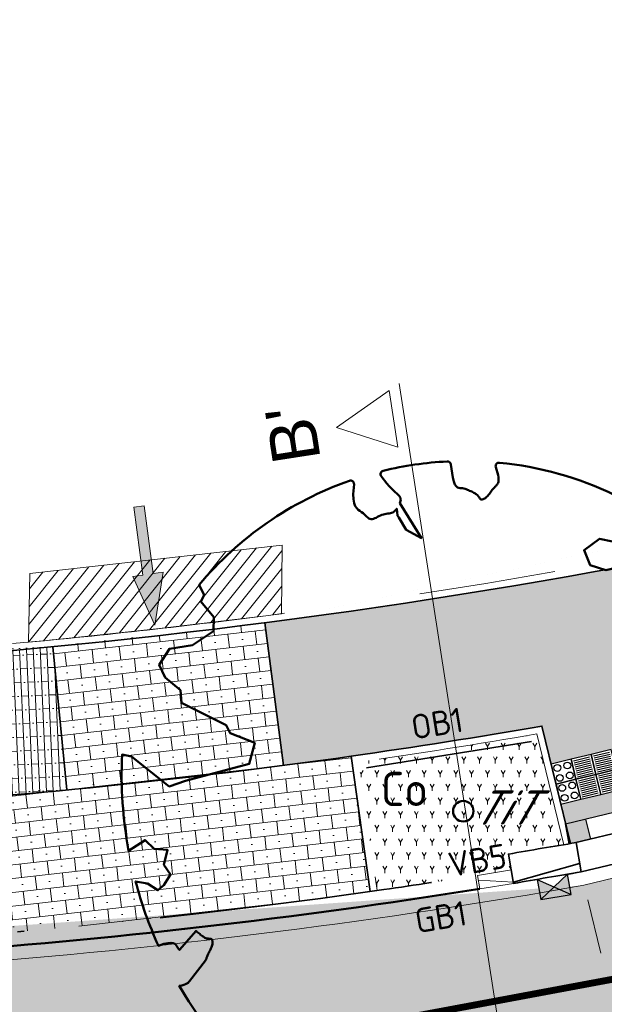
# Model space of a CAD drawing. Header units: metres. Extents: x 191748 to 192615, y 309710 to 310028.
# Tile 51 of 76: x 192150.9 to 192159.44, y 309809.29 to 309823.7. Entities that reach past the tile are written whole.
import ezdxf
from ezdxf.enums import TextEntityAlignment as Align

# ---------------------------------------------------------------- set-up
doc = ezdxf.new("R2010")
doc.units = ezdxf.units.M
for name, pattern in [('VH-BUSHALTEBAND-SO', [4, 2, -2]), ('VH-GELEIDEBAND_50X200', [8, 4, -2, 0, -2]), ('VH-OPSLUITBAND-SO', [10, 4, -2, 2, -2]), ('VH-OPSLUITBAND_100X200', [16, 8, -2, 4, -2]), ('VW-1-1_STREEP', [2, 1, -1]), ('VW-11_STREEP', [2, 1, -1])]:
    doc.linetypes.add(name, pattern=pattern)
for name, color, linetype, lineweight, true_color in [('N-WE-GR-BEPLANTING_BODEMBEDEKKERS-A', 7, 'Continuous', 9, 0x478e2f), ('N-WE-GR-BEPLANTING_BODEMBEDEKKERS-T', 7, 'Continuous', 9, 0x224517), ('N-WE-GR-BOOM-T', 7, 'Continuous', 50, 0x224517), ('N-WE-VH-GESLOTENVERHARDING_ASFALT_COATING_ROOD-A', 7, 'Continuous', 9, 0xf2beba), ('N-WE-VW-MARKERING_LANGS_STREEP_11-G', 7, 'VW-11_STREEP', 13, 0xf7f7f7)]:
    doc.layers.add(name, color=color, linetype=linetype, lineweight=lineweight, true_color=true_color)
for name, color, linetype, lineweight in [('N-WE-GR-BOOM-S', 94, 'Continuous', 50), ('N-WE-GR-DOORWORTELBARE RUIMTE-G', 80, 'Continuous', 35), ('N-WE-IE-MEUBILAIR-S-200', 7, 'Continuous', 25), ('N-WE-RI-HWA_KOLK_NORMALE STRAATKOLK-S-200', 84, 'Continuous', 25), ('N-WE-VH-HERSTRATEN-A', 252, 'Continuous', 9), ('N-WE-VH-HERSTRATEN-G', 8, 'Continuous', 9), ('N-WE-VH-KANTLAAG 2 STREKS-G', 170, 'Continuous', 18), ('N-WE-VH-KANTOPSLUITING_BUSHALTEBAND-G', 30, 'VH-BUSHALTEBAND-SO', 35), ('N-WE-VH-KANTOPSLUITING_GELEIDEBAND_70 200 VOORKANT-G', 2, 'Continuous', 50), ('N-WE-VH-KANTOPSLUITING_GELEIDEBAND_70 200-G', 6, 'VH-GELEIDEBAND_50X200', 35), ('N-WE-VH-KANTOPSLUITING_OPSLUITBAND_80X200 VOORKANT-G', 1, 'Continuous', 35), ('N-WE-VH-KANTOPSLUITING_OPSLUITBAND_80X200-G', 5, 'VH-OPSLUITBAND-SO', 18), ('N-WE-VH-KANTOPSLUITING_TEKST-T', 7, 'VH-OPSLUITBAND_100X200', 35), ('N-WE-VH-KANTOPSLUITING_TROTTOIRBAND_RWS VOORKANT-G', 2, 'Continuous', 35), ('N-WE-VH-KANTOPSLUITING_VERLOOPBAND-S', 6, 'Continuous', 25), ('N-WE-VH-KANTVERHARDING-G', 5, 'Continuous', 35), ('N-WE-VH-OPENVERHARDING_STRAATBAKSTEEN_ROOD-A', 13, 'Continuous', 9), ('N-WE-VH-VERHARDING_ASFALT-A', 253, 'Continuous', 9), ('N-WE-VH-VERKEERSTEGEL-S', 6, 'Continuous', 25), ('X-XX-AL-AANPIJLING_INRIT-S', 6, 'Continuous', 5), ('X-XX-AL-DWARSPROFIEL-S-200', 3, 'Continuous', 18), ('X-XX-AL-MAATVOERING-M', 6, 'Continuous', 18)]:
    doc.layers.add(name, color=color, linetype=linetype, lineweight=lineweight)
doc.styles.add('NLCS-ISO', font='NLCS-ISO.ttf')
doc.styles.add('NLCS-ISO-M200-T18', font='NLCS-ISO.ttf', dxfattribs={"height": 0.36})
doc.styles.add('NLCS-ISO-M200-T25', font='NLCS-ISO.ttf', dxfattribs={"height": 0.5})
doc.styles.get("Standard").update_dxf_attribs({"font": 'arial.ttf'})
doc.dimstyles.new('NLCS-M200-T18-PIJL_L2_H2', dxfattribs={"dimscale": 0.2, "dimtxt": 2.5, "dimasz": 1.8, "dimexe": 2, "dimexo": 2, "dimgap": 0.7, "dimtad": 1, "dimzin": 0, "dimdsep": 46, "dimtxsty": 'NLCS-ISO-M200-T18', "dimcen": 0, "dimdle": 2, "dimclrd": 256, "dimclre": 256, "dimclrt": 7, "dimazin": 0, "dimtfac": 1, "dimtdec": 3, "dimtofl": 0, "dimtmove": 0, "dimatfit": 3, "dimfxl": 2, "dimfxlon": 1, "dimtfillclr": 256, "dimtolj": 1, "dimtzin": 0, "dimlwd": -1, "dimlwe": -1, "dimarcsym": 0})
pattern_1 = [(6.4766, (192151.58233, 309812.42662), (-0.0225595, 0.1987236), []), (96.477, (192151.9798, 309812.47174), (-0.397447, -0.04512), [0.2, -0.2]), (96.477, (192151.7585, 309812.6479), (-0.397447, -0.04512), [0.2, -0.2]), (6.477, (192151.76978, 309812.54854), (-0.04512, 0.397447), [0, -0.4, 0, 0, 0]), (6.477, (192151.94594, 309812.76983), (-0.04512, 0.397447), [0, -0.4, 0, 0, 0])]

# ---------------------------------------------------------------- blocks, each defined once
blk = doc.blocks.new('INRIT')
at = {"layer": 'X-XX-AL-AANPIJLING_INRIT-S'}
blk.add_hatch(color=254, dxfattribs=at).paths.add_polyline_path([(-1.75, 0.075), (-1.75, -0.075), (-0.75, -0.075), (-0.75, -0.225), (0, 0), (-0.75, 0.225), (-0.75, 0.075)])
at = {"layer": 'X-XX-AL-AANPIJLING_INRIT-S', "flags": 128}
blk.add_lwpolyline([(-1.75, 0.075), (-1.75, -0.075), (-0.75, -0.075), (-0.75, -0.225), (0, 0), (-0.75, 0.225), (-0.75, 0.075)], close=True, dxfattribs=at)
blk = doc.blocks.new('*U83')
for p, q in [((41.231, 0.8), (43.331, 5)), ((43.331, 5), (45.431, 0.8)), ((45.431, 0.8), (41.231, 0.8)), ((45.831, 0), (-51.362, 0))]:
    blk.add_line(p, q)
for tag, p in [('A500', (-48.862, 6.5)), ('B500', (43.331, 6.5))]:
    blk.add_attdef(tag, text='', height=3.5, rotation=0).set_placement(p, align=Align.CENTER)
blk = doc.blocks.new('*D123')
at = {"layer": 'defpoints', "color": 0, "transparency": 16777216}
for p in [(192170.765, 309814.051), (192170.958, 309813.253), (192159.102, 309811.228)]:
    blk.add_point(p, dxfattribs=at)
at = {"layer": 'X-XX-AL-MAATVOERING-M', "transparency": 16777216}
for p, q in [((192170.864, 309813.642), (192171.052, 309812.864)), ((192159.645, 309810.514), (192170.608, 309813.168)), ((192159.201, 309810.818), (192159.389, 309810.041))]:
    blk.add_line(p, q, dxfattribs=at)
for points in [[(192170.594, 309813.227), (192170.622, 309813.11), (192170.958, 309813.253)], [(192159.631, 309810.573), (192159.659, 309810.456), (192159.295, 309810.43)]]:
    blk.add_solid(points, dxfattribs=at)
at = {"layer": 'X-XX-AL-MAATVOERING-M', "color": 7, "transparency": 16777216, "insert": (192165.051, 309812.152), "char_height": 0.36, "attachment_point": 5, "rotation": 13.6077, "style": 'NLCS-ISO-M200-T18'}
blk.add_mtext('\\A1;12.00', dxfattribs=at)
blk = doc.blocks.new('SGR-BOOM_05')
blk.add_lwpolyline([(0.433, 4.712), (0.441, 4.722), (0.45, 4.731), (0.457, 4.739), (0.465, 4.746), (0.473, 4.754), (0.48, 4.761), (0.487, 4.77), (0.494, 4.779), (0.501, 4.79), (0.508, 4.802), (0.513, 4.817), (0.516, 4.836), (0.517, 4.858), (0.515, 4.885), (0.509, 4.916), (0.475, 5.034, -0.52938), (0.529, 5.099, -0.087139), (2.218, 4.625, -0.372341), (2.284, 4.473), (2.354, 4.119), (2.18, 3.946), (1.992, 3.985), (1.767, 3.817), (1.853, 3.602), (2.086, 3.527), (2.712, 3.671), (2.864, 3.587), (2.85, 3.453), (2.707, 3.365), (2.577, 2.941), (2.743, 2.67), (3.168, 3.347, -0.504641), (3.406, 3.14, 0.331948), (3.544, 2.921, 0.282008), (3.993, 3.004), (3.957, 2.985, -0.512156), (4.163, 2.984, -0.16076), (5.094, -0.056), (4.977, -0.169), (4.976, -0.294), (4.862, -0.315), (4.876, -0.438), (4.698, -0.381), (4.644, -0.519), (4.864, -0.665), (4.933, -0.72), (5.054, -0.599, -0.106371), (4.341, -2.61), (3.705, -2.201), (3.588, -2.282), (3.512, -1.945), (3.286, -1.673), (3.024, -1.676), (3.03, -1.99), (2.83, -2.678), (2.861, -2.809), (3.005, -2.829), (3.93, -3.183, -0.236298), (-0.225, -5.013, 0.159625), (-0.347, -4.77, 0.350802), (-0.315, -4.528, -0.504641), (-0.6, -4.393), (-0.531, -4.17), (-0.647, -3.962), (-0.802, -3.978), (-0.825, -4.144), (-0.942, -4.211), (-1.08, -4.106), (-1.2, -3.475), (-1.291, -3.384), (-1.522, -3.391), (-1.586, -3.665), (-1.68, -3.694), (-1.769, -3.923), (-2.003, -3.798, 0.733583), (-1.918, -3.973, -0.861625), (-1.87, -4.128, 0.279978), (-2.043, -4.393), (-2.036, -4.403, -0.827056), (-2.208, -4.583, -0.116774), (-4.152, -2.556), (-4.114, -2.549), (-4.084, -2.541), (-4.059, -2.531), (-4.039, -2.52), (-4.024, -2.509), (-4.013, -2.498), (-4.004, -2.486), (-3.768, -2.184), (-3.762, -2.173), (-3.758, -2.163), (-3.755, -2.153), (-3.752, -2.143), (-3.748, -2.133), (-3.745, -2.123), (-3.74, -2.111), (-3.735, -2.099), (-3.729, -2.085), (-3.721, -2.071), (-3.713, -2.056), (-3.705, -2.04), (-3.697, -2.024), (-3.689, -2.007), (-3.682, -1.991), (-3.676, -1.975), (-3.671, -1.959), (-3.668, -1.944), (-3.666, -1.929), (-3.665, -1.916), (-3.666, -1.904), (-3.668, -1.893), (-3.671, -1.884), (-3.676, -1.877), (-3.682, -1.872), (-3.69, -1.869), (-3.698, -1.867), (-3.708, -1.866), (-3.718, -1.865), (-3.729, -1.864), (-3.74, -1.863), (-3.752, -1.86), (-3.764, -1.856), (-3.776, -1.85), (-3.788, -1.843), (-3.801, -1.835), (-3.813, -1.826), (-3.826, -1.816), (-3.84, -1.806), (-3.853, -1.796), (-3.866, -1.785), (-3.88, -1.774), (-3.893, -1.762), (-3.907, -1.75), (-4.15, -2.028), (-4.162, -2.015), (-4.173, -2), (-4.183, -1.984), (-4.193, -1.968), (-4.204, -1.951), (-4.219, -1.938), (-4.242, -1.928), (-4.274, -1.924), (-4.319, -1.929), (-4.379, -1.942), (-4.457, -1.967, -0.040997), (-4.791, -1.027), (-4.617, -1.057), (-4.463, -1.156), (-4.38, -1.082), (-4.281, -0.927), (-4.376, -0.782), (-4.323, -0.567), (-4.52, -0.551), (-4.652, -0.423), (-4.892, -0.58, -0.05814), (-4.988, 0.829), (-4.852, 0.802), (-4.298, 0.364), (-4.06, 0.447), (-3.128, 0.693), (-3.049, 1), (-3.409, 1.144), (-3.464, 1.261), (-4.121, 1.584), (-4.136, 1.769), (-4.358, 1.957), (-4.448, 2.14), (-4.297, 2.378), (-3.958, 2.431), (-3.65, 2.633), (-3.646, 2.84), (-3.838, 3.066), (-3.787, 3.162), (-3.863, 3.31, -0.13428), (-1.664, 4.835, -0.541727), (-1.597, 4.783), (-1.608, 4.639), (-1.605, 4.565), (-1.595, 4.508), (-1.579, 4.465), (-1.558, 4.434), (-1.535, 4.41), (-1.511, 4.392), (-1.487, 4.376), (-1.465, 4.359), (-1.446, 4.342), (-1.428, 4.325), (-1.411, 4.309), (-1.395, 4.295), (-1.38, 4.284), (-1.364, 4.276), (-1.347, 4.272), (-1.33, 4.272), (-1.312, 4.277), (-1.292, 4.285), (-1.273, 4.294), (-1.252, 4.305), (-1.232, 4.316), (-1.211, 4.327), (-1.189, 4.336), (-1.168, 4.342), (-1.147, 4.347), (-1.126, 4.35), (-1.105, 4.353), (-1.085, 4.356), (-1.066, 4.36), (-1.048, 4.365), (-1.031, 4.372), (-1.015, 4.382), (-1, 4.394), (-0.986, 4.408), (-0.973, 4.424), (-0.963, 4.324), (-0.94, 4.298), (-0.834, 4.118), (-0.611, 3.996), (-0.927, 4.508), (-0.921, 4.523), (-0.917, 4.539), (-0.915, 4.553), (-0.916, 4.568), (-0.92, 4.583), (-0.927, 4.598), (-0.938, 4.613), (-0.953, 4.629), (-0.972, 4.647), (-0.994, 4.667), (-1.02, 4.691), (-1.05, 4.719), (-1.082, 4.754), (-1.117, 4.795), (-1.199, 4.901, -0.543104), (-1.171, 4.981, -0.046766), (-0.234, 5.117, -0.385168), (-0.182, 5.074), (-0.152, 4.882), (-0.138, 4.822), (-0.121, 4.78), (-0.104, 4.753), (-0.085, 4.737), (-0.066, 4.73), (-0.047, 4.727), (-0.027, 4.726), (-0.009, 4.724), (0.009, 4.72), (0.027, 4.716), (0.044, 4.71), (0.061, 4.704), (0.077, 4.697), (0.093, 4.689), (0.109, 4.682), (0.124, 4.675), (0.139, 4.668), (0.153, 4.66), (0.167, 4.653), (0.18, 4.645), (0.191, 4.638), (0.202, 4.629), (0.211, 4.621), (0.219, 4.611), (0.225, 4.602), (0.231, 4.593), (0.236, 4.584), (0.242, 4.576), (0.247, 4.569), (0.253, 4.564), (0.26, 4.56), (0.269, 4.559), (0.278, 4.56), (0.289, 4.563), (0.3, 4.568), (0.312, 4.574), (0.324, 4.582), (0.336, 4.592), (0.348, 4.603), (0.36, 4.616), (0.371, 4.63), (0.382, 4.644), (0.393, 4.659), (0.404, 4.673), (0.414, 4.687), (0.423, 4.7)], format="xyb", close=True)
blk.add_circle((0, 0), 0.15)
blk = doc.blocks.new('TEKST OB')
at = {"layer": 'N-WE-VH-KANTOPSLUITING_TEKST-T', "style": 'NLCS-ISO'}
blk.add_attdef('TEKST_OPSLUITBANDEN', text='', height=0.36, rotation=0.3407, dxfattribs=at).set_placement((0, 0), align=Align.BOTTOM_CENTER)
blk = doc.blocks.new('TEKST GB')
at = {"layer": 'N-WE-VH-KANTOPSLUITING_TEKST-T', "style": 'NLCS-ISO'}
blk.add_attdef('TEKST_GELEIDEBANDEN', text='', height=0.36, rotation=0.3407, dxfattribs=at).set_placement((0, 0), align=Align.BOTTOM_CENTER)
blk = doc.blocks.new('SRI-KOLK_STRAAT-SO')
h = blk.add_hatch(color=256)
h.dxf.hatch_style = 1
h.paths.add_polyline_path([(-1.125, 1.5), (-1.125, 0), (0, 0.75)])
h.paths.add_polyline_path([(1.125, 1.5), (0, 0.75), (1.125, 0)])
for p, q in [((-1.125, 0), (1.125, 1.5)), ((1.125, 0), (-1.125, 1.5))]:
    blk.add_line(p, q)
blk.add_lwpolyline([(-1.125, 0), (1.125, 0), (1.125, 1.5), (-1.125, 1.5)], close=True)
blk = doc.blocks.new('SVH-VERLOOPBAND_GELEIDEBAND 70 200X250 VB_TROTTOIRBAND 180 200X250 VB_L500-MM')
at = {"linetype": 'Continuous', "lineweight": 0}
blk.add_line((500, 20), (0, 130), dxfattribs=at)
blk.add_lwpolyline([(500, 0), (0, 0), (0, 200), (500, 200)], close=True, dxfattribs=at)
blk = doc.blocks.new('TEKST VB')
at = {"layer": 'N-WE-VH-KANTOPSLUITING_TEKST-T', "style": 'NLCS-ISO'}
blk.add_attdef('TEKST_VERLOOPBANDEN', text='', height=0.36, rotation=0.3407, dxfattribs=at).set_placement((0, 0), align=Align.BOTTOM_CENTER)
blk = doc.blocks.new('SVH-VERKEERSTEGEL_300X300_GELEIDETEGEL')
at = {"flags": 128}
for points in [[(0.12, -0.03), (-0.12, -0.03)], [(0.12, -0.06), (-0.12, -0.06)], [(0.12, -0.09), (-0.12, -0.09)], [(0.12, -0.12), (-0.12, -0.12)], [(0.12, -0.15), (-0.12, -0.15)], [(0.12, -0.18), (-0.12, -0.18)], [(0.12, -0.21), (-0.12, -0.21)], [(0.12, -0.24), (-0.12, -0.24)], [(0.12, -0.27), (-0.12, -0.27)]]:
    blk.add_lwpolyline(points, dxfattribs=at)
blk.add_3dface([(-0.15, -0.3), (0.15, -0.3), (0.15, 0), (-0.15, 0)])
blk = doc.blocks.new('SVH-VERKEERSTEGEL_300X300_NOPPENTEGEL')
for centre in [(-0.075, -0.075), (0.075, -0.075), (-0.075, -0.225), (0.075, -0.225)]:
    blk.add_circle(centre, 0.05)
blk.add_3dface([(-0.15, -0.3), (0.15, -0.3), (0.15, 0), (-0.15, 0)])

msp = doc.modelspace()

# ---------------------------------------------------------------- hatches: boundary and pattern name
at = {"layer": 'N-WE-GR-BEPLANTING_BODEMBEDEKKERS-A'}
h = msp.add_hatch(dxfattribs=at)
h.set_pattern_fill('AGR-BEPLANTING_SOORT_01', color=256, scale=0.04, pattern_type=2)
h.set_pattern_definition([(60, (192158.54142, 309813.26206), (-0.11547, 0.2), [0.057735, -0.173205]), (120, (192158.54142, 309813.26206), (-0.23094, -5e-08), [0.057735, -0.173205]), (270, (192158.54142, 309813.26206), (0.11547, -0.2), [0.05, -0.35])])
edge = h.paths.add_edge_path()
edge.add_arc((192175.359, 309712.413), 100.578, 99.44874, 99.91462)
edge.add_line((192158.041, 309811.489), (192158.082, 309811.257))
edge.add_arc((192142.768, 309904.206), 94.202, 278.14787, 279.35555, ccw=False)
edge.add_line((192156.119, 309810.955), (192155.852, 309812.836))
edge.add_arc((192142.768, 309904.204), 92.3, 278.14911, 279.78515)
edge.add_line((192158.455, 309813.247), (192158.848, 309811.626))
at = {"layer": 'N-WE-IE-MEUBILAIR-S-200'}
h = msp.add_hatch(color=256, dxfattribs=at)
h.dxf.hatch_style = 1
edge = h.paths.add_edge_path()
edge.add_arc((192175.359, 309712.414), 100.577, 99.3561, 99.39162)
edge.add_line((192158.946, 309811.643), (192158.877, 309811.93))
edge.add_line((192158.877, 309811.93), (192159.169, 309812.001))
edge.add_line((192159.169, 309812.001), (192159.239, 309811.709))
edge.add_line((192159.239, 309811.709), (192159.008, 309811.653))
at = {"layer": 'N-WE-VH-GESLOTENVERHARDING_ASFALT_COATING_ROOD-A'}
h = msp.add_hatch(color=256, dxfattribs=at)
h.dxf.hatch_style = 1
edge = h.paths.add_edge_path()
edge.add_line((192051.077, 309808.42), (192057.081, 309758.809))
edge.add_line((192057.081, 309758.809), (192058.565, 309759.03))
edge.add_line((192058.565, 309759.03), (192052.556, 309808.686))
edge.add_arc((192068.738, 309810.645), 16.3, 172.7372, 186.9001, ccw=False)
edge.add_arc((192042.946, 309813.932), 9.7, 352.7372, 353.5587)
edge.add_arc((192068.743, 309810.639), 16.307, 122.8539, 172.2315, ccw=False)
edge.add_arc((192069.418, 309809.214), 17.871, 94.6804, 122.1924, ccw=False)
edge.add_arc((192068.807, 309807.063), 19.981, 86.8557, 92.4307, ccw=False)
edge.add_arc((192068.725, 309810.757), 16.3, 69.284, 85.8548, ccw=False)
edge.add_line((192074.49, 309826.003), (192099.641, 309816.491))
edge.add_arc((192146.016, 309939.115), 131.1, 249.28399, 267.2877)
edge.add_line((192139.812, 309808.162), (192141.248, 309808.116))
edge.add_arc((192142.768, 309904.204), 96.1, 269.09368, 300.03446)
edge.add_line((192190.869, 309821.008), (192194.57, 309823.091))
edge.add_line((192194.57, 309823.091), (192208.723, 309831.276))
edge.add_arc((192084.121, 310046.741), 248.9, 300.04045, 303.12843)
edge.add_arc((192208.29, 309856.473), 21.7, 303.1284, 319.3354)
edge.add_line((192224.75, 309842.333), (192225.649, 309843.379))
edge.add_arc((192239.53, 309831.455), 18.3, 125.1354, 139.3354, ccw=False)
edge.add_line((192228.998, 309846.42), (192235.16, 309850.757))
edge.add_line((192235.16, 309850.757), (192236.487, 309851.77))
edge.add_arc((192229.127, 309861.017), 11.818, 308.518, 324.8071)
edge.add_line((192238.785, 309854.206), (192239.331, 309854.955))
edge.add_arc((192239.756, 309855.102), 0.45, 142.4943, 199.0614, ccw=False)
edge.add_arc((192266.609, 309834.492), 34.3, 127.17, 142.4943, ccw=False)
edge.add_line((192245.886, 309861.824), (192247.005, 309862.638))
edge.add_line((192247.005, 309862.638), (192247.855, 309863.23))
edge.add_line((192247.855, 309863.23), (192254.056, 309867.549))
edge.add_line((192254.056, 309867.549), (192254.17, 309867.385))
edge.add_line((192254.17, 309867.385), (192255.709, 309868.457))
edge.add_line((192255.709, 309868.457), (192254.566, 309870.098))
edge.add_line((192254.566, 309870.098), (192247.473, 309865.157))
edge.add_line((192247.473, 309865.157), (192247.587, 309864.993))
edge.add_line((192247.587, 309864.993), (192246.09, 309863.951))
edge.add_arc((192266.609, 309834.492), 35.9, 124.8586, 145.9196)
edge.add_arc((192228.427, 309860.325), 10.2, 305.1354, 325.9196, ccw=False)
edge.add_line((192234.297, 309851.983), (192228.135, 309847.647))
edge.add_arc((192239.53, 309831.455), 19.8, 125.1354, 139.3354)
edge.add_line((192224.511, 309844.357), (192223.612, 309843.31))
edge.add_arc((192208.29, 309856.473), 20.2, 303.1284, 319.3354, ccw=False)
edge.add_arc((192084.121, 310046.741), 247.4, 300.04045, 303.12843, ccw=False)
edge.add_line((192207.972, 309832.574), (192193.827, 309824.394))
edge.add_line((192193.827, 309824.394), (192190.125, 309822.311))
edge.add_arc((192142.768, 309904.204), 94.6, 295.48448, 300.03974, ccw=False)
edge.add_line((192183.472, 309818.809), (192183.019, 309818.594))
edge.add_arc((192142.768, 309904.204), 94.6, 287.24802, 295.18112, ccw=False)
edge.add_line((192170.818, 309813.859), (192159.143, 309811.032))
edge.add_arc((192142.768, 309904.204), 94.6, 269.09854, 279.96746, ccw=False)
edge.add_arc((192141.985, 309854.211), 44.6, 267.2784, 269.0949, ccw=False)
edge.add_arc((192146.016, 309939.115), 129.6, 249.28399, 267.28061, ccw=False)
edge.add_line((192100.171, 309817.894), (192075.021, 309827.406))
edge.add_arc((192068.725, 309810.757), 17.8, 69.284, 123.0926)
edge.add_arc((192054.529, 309832.539), 8.2, 292.5779, 303.0926, ccw=False)
edge.add_arc((192068.725, 309810.757), 18, 127.8613, 168.1941)
edge.add_arc((192042.92, 309813.942), 8.2, -7.0373, 3.4774, ccw=False)
edge.add_arc((192068.725, 309810.757), 17.8, 172.9628, 187.5439)
edge.add_line((192051.079, 309808.42), (192051.077, 309808.42))
h = msp.add_hatch(color=256, dxfattribs=at)
h.dxf.hatch_style = 1
edge = h.paths.add_edge_path()
edge.add_arc((192244.024, 309849.036), 0.45, 230.4225, 287.3484)
edge.add_arc((192233.69, 309881.27), 34.3, 287.771, 307.17)
edge.add_arc((192233.69, 309881.27), 34.3, 307.17, 315.9919)
edge.add_arc((192266.849, 309849.244), 11.8, 120.7355, 136.0055, ccw=False)
edge.add_line((192260.818, 309859.386), (192261.678, 309859.897))
edge.add_line((192261.678, 309859.897), (192261.575, 309860.069))
edge.add_line((192261.575, 309860.069), (192270.857, 309865.588))
edge.add_line((192270.857, 309865.588), (192271.624, 309864.299))
edge.add_line((192271.624, 309864.299), (192262.946, 309859.139))
edge.add_arc((192268.057, 309850.544), 10, 120.7355, 138.2014)
edge.add_arc((192233.69, 309881.27), 36.1, 289.3638, 318.2014, ccw=False)
edge.add_line((192245.659, 309847.212), (192245.596, 309847.402))
edge.add_line((192245.596, 309847.402), (192244.648, 309847.083))
edge.add_arc((192233.684, 309881.291), 35.922, 284.3695, 287.7706, ccw=False)
edge.add_arc((192245.13, 309836.612), 10.2, 104.3695, 123.94)
edge.add_arc((192258.139, 309817.282), 33.5, 123.94, 125.1354)
edge.add_line((192238.86, 309844.678), (192233.058, 309840.595))
edge.add_arc((192221.663, 309856.788), 19.8, 291.263, 305.1354, ccw=False)
edge.add_line((192228.843, 309838.336), (192227.059, 309837.641))
edge.add_arc((192234.384, 309818.816), 20.2, 111.263, 123.3955)
edge.add_line((192223.266, 309835.681), (192220.685, 309834.002))
edge.add_line((192220.685, 309834.002), (192219.843, 309833.464))
edge.add_arc((192084.121, 310046.741), 252.8, 300.04045, 302.47111, ccw=False)
edge.add_line((192210.675, 309827.899), (192196.531, 309819.72))
edge.add_line((192196.531, 309819.72), (192192.83, 309817.637))
edge.add_arc((192142.768, 309904.204), 100, 298.66235, 300.04045, ccw=False)
edge.add_line((192190.733, 309816.458), (192190.637, 309816.634))
edge.add_arc((192142.769, 309904.203), 99.798, 269.10162, 298.66272, ccw=False)
edge.add_arc((192141.985, 309854.211), 49.8, 267.2818, 269.1018, ccw=False)
edge.add_arc((192146.016, 309939.115), 134.8, 262.09822, 267.28178, ccw=False)
edge.add_line((192127.484, 309805.595), (192126.5, 309805.735))
edge.add_line((192126.5, 309805.735), (192113.751, 309808.233))
edge.add_arc((192146.016, 309939.115), 134.8, 255.72876, 256.15163, ccw=False)
edge.add_arc((192146.016, 309939.115), 134.8, 249.28399, 255.72876, ccw=False)
edge.add_line((192098.332, 309813.03), (192078.806, 309820.415))
edge.add_line((192078.806, 309820.415), (192078.203, 309820.643))
edge.add_arc((192072.685, 309806.051), 15.6, 69.284, 186.6212)
edge.add_line((192057.189, 309804.253), (192058.171, 309795.795))
edge.add_line((192058.171, 309795.795), (192059.856, 309781.274))
edge.add_arc((192556.72, 309838.949), 500.2, 186.62117, 188.21936)
edge.add_line((192061.658, 309767.439), (192062.842, 309759.668))
edge.add_line((192062.842, 309759.668), (192061.298, 309759.437))
edge.add_line((192061.298, 309759.437), (192060.173, 309767.225))
edge.add_arc((192556.72, 309838.949), 501.7, 186.62117, 188.21936, ccw=False)
edge.add_line((192058.366, 309781.101), (192056.681, 309795.623))
edge.add_line((192056.681, 309795.623), (192055.699, 309804.08))
edge.add_arc((192072.685, 309806.051), 17.1, 69.284, 186.6212, ccw=False)
edge.add_line((192078.734, 309822.046), (192079.337, 309821.818))
edge.add_line((192079.337, 309821.818), (192080.191, 309821.495))
edge.add_line((192080.191, 309821.495), (192098.863, 309814.433))
edge.add_arc((192146.016, 309939.115), 133.3, 249.28399, 256.13562)
edge.add_arc((192146.016, 309939.115), 133.3, 256.13562, 261.69136)
edge.add_arc((192146.016, 309939.115), 133.3, 261.69136, 267.28178)
edge.add_arc((192141.985, 309854.211), 48.3, 267.2818, 269.1018)
edge.add_arc((192142.768, 309904.204), 98.3, 269.10176, 300.04626)
edge.add_line((192191.987, 309819.114), (192195.688, 309821.196))
edge.add_line((192195.688, 309821.196), (192209.824, 309829.371))
edge.add_arc((192084.121, 310046.741), 251.1, 300.04045, 303.19854)
edge.add_arc((192233.49, 309818.468), 21.7, 111.263, 123.1985, ccw=False)
edge.add_line((192225.621, 309838.691), (192228.299, 309839.733))
edge.add_arc((192221.663, 309856.788), 18.3, 291.263, 305.1354)
edge.add_line((192232.195, 309841.822), (192237.996, 309845.905))
edge.add_arc((192258.139, 309817.282), 35, 123.94, 125.1354, ccw=False)
edge.add_line((192238.598, 309846.319), (192239.785, 309847.083))
edge.add_arc((192246.078, 309836.866), 12, 105.5882, 121.6285, ccw=False)
edge.add_line((192242.853, 309848.424), (192243.738, 309848.689))
at = {"layer": 'N-WE-VH-HERSTRATEN-A'}
h = msp.add_hatch(dxfattribs=at)
h.set_pattern_fill('ANSI31', color=256, scale=0.05, angle=-19.7395)
h.set_pattern_definition([(51.4487, (192151.02543, 309814.58803), (-0.1241504, 0.0989355), [])])
edge = h.paths.add_edge_path()
edge.add_line((192151.042, 309815.593), (192154.73, 309816.009))
edge.add_line((192154.73, 309816.009), (192154.723, 309815.006))
edge.add_arc((192141.848, 309912.353), 98.195, 275.36302, 277.53429, ccw=False)
edge.add_line((192151.025, 309814.588), (192151.042, 309815.593))
at = {"layer": 'N-WE-VH-OPENVERHARDING_STRAATBAKSTEEN_ROOD-A'}
h = msp.add_hatch(dxfattribs=at)
h.set_pattern_fill('AVH-SBS_WAALFORMAAT_HALFST', color=256, scale=2, angle=90, pattern_type=2)
h.set_pattern_definition([(102.1535, (192154.47778, 309814.873), (-0.0977587, -0.02105314), []), (192.1535, (192154.39357, 309815.26404), (0.084213, -0.391035), [0.1, -0.1]), (192.1535, (192154.3379, 309815.04747), (0.084213, -0.391035), [0.1, -0.1]), (102.1535, (192154.3868, 309815.058), (-0.1955174, -0.0421063), [0, -0.4, 0, 0, 0]), (102.1535, (192154.24693, 309815.23246), (-0.1955174, -0.0421063), [0, -0.4, 0, 0, 0])])
edge = h.paths.add_edge_path()
edge.add_line((192158.665, 309812.805), (192170.279, 309815.616))
edge.add_line((192170.279, 309815.616), (192170.112, 309816.152))
edge.add_arc((192142.768, 309904.204), 92.2, 287.25188, 287.87131)
edge.add_line((192171.063, 309816.453), (192170.462, 309818.315))
edge.add_arc((192141.848, 309912.353), 98.295, 277.38251, 286.92448, ccw=False)
edge.add_line((192154.478, 309814.873), (192154.751, 309812.786))
edge.add_arc((192142.768, 309904.204), 92.2, 277.46761, 279.84328)
edge.add_line((192158.53, 309813.362), (192158.665, 309812.805))
h.paths.add_polyline_path([(192170.457, 309815.042), (192158.825, 309812.226), (192158.877, 309811.93), (192170.547, 309814.755)])
h = msp.add_hatch(dxfattribs=at)
h.set_pattern_fill('AVH-SBS_KEIFORMAAT_HALFST', color=256, scale=2, pattern_type=2)
h.set_pattern_definition(pattern_1)
edge = h.paths.add_edge_path()
edge.add_arc((192142.768, 309904.204), 92.2, 275.48558, 277.46761)
edge.add_line((192154.751, 309812.786), (192154.478, 309814.873))
edge.add_arc((192141.848, 309912.353), 98.295, 275.56584, 277.38251, ccw=False)
edge.add_line((192151.381, 309814.522), (192151.582, 309812.427))
h = msp.add_hatch(dxfattribs=at)
h.set_pattern_fill('AVH-SBS_WAALFORMAAT_HALFST', color=256, scale=2, angle=90, pattern_type=2)
h.set_pattern_definition([(92.5648, (192142.19549, 309812.00615), (-0.0998998, -0.0044749), []), (182.5648, (192142.1776, 309812.40575), (0.0179, -0.3996), [0.1, -0.1]), (182.5648, (192142.08664, 309812.20148), (0.0179, -0.3996), [0.1, -0.1]), (92.5648, (192142.13659, 309812.20372), (-0.1997997, -0.0089497), [0, -0.4, 0, 0, 0]), (92.5648, (192142.02774, 309812.39904), (-0.1997997, -0.0089497), [0, -0.4, 0, 0, 0])])
edge = h.paths.add_edge_path()
edge.add_arc((192142.768, 309904.204), 92.2, 269.64394, 275.48558)
edge.add_line((192151.582, 309812.427), (192151.381, 309814.522))
edge.add_arc((192141.848, 309912.353), 98.295, 270.21025, 275.56584, ccw=False)
edge.add_line((192142.208, 309814.059), (192142.195, 309812.006))
h = msp.add_hatch(dxfattribs=at)
h.set_pattern_fill('AVH-SBS_KEIFORMAAT_HALFST', color=256, scale=2, pattern_type=2)
h.set_pattern_definition(pattern_1)
edge = h.paths.add_edge_path()
edge.add_arc((192142.768, 309904.204), 94.2, 274.42884, 278.08704)
edge.add_line((192156.02, 309810.941), (192155.739, 309812.921))
edge.add_arc((192142.768, 309904.204), 92.2, 274.42884, 278.08704, ccw=False)
edge.add_line((192149.888, 309812.28), (192150.043, 309810.286))
at = {"layer": 'N-WE-VH-VERHARDING_ASFALT-A'}
h = msp.add_hatch(color=256, dxfattribs=at)
h.dxf.hatch_style = 1
h.paths.add_polyline_path([(192191.979, 309819.109), (192195.68, 309821.191), (192194.578, 309823.096), (192190.877, 309821.013, -0.034904), (192178.837, 309815.13, -0.100441), (192141.262, 309808.116, -0.007941), (192139.798, 309808.162, -0.078692), (192099.641, 309816.491), (192081.175, 309823.475), (192080.957, 309823.557), (192080.186, 309821.497), (192095.353, 309815.761), (192098.863, 309814.433, 0.078692), (192139.694, 309805.965, 0.007941), (192141.227, 309805.916, 0.019174), (192148.762, 309806.087, 0.116345)])

# ---------------------------------------------------------------- linework, layer by layer
at = {"layer": 'N-WE-GR-DOORWORTELBARE RUIMTE-G'}
msp.add_lwpolyline([(192155.965, 309812.753), (192158.379, 309813.135)], dxfattribs=at)
at = {"layer": 'N-WE-IE-MEUBILAIR-S-200'}
for points in [[(192158.877, 309811.93), (192170.547, 309814.755)], [(192159.169, 309812.001), (192159.239, 309811.709)], [(192158.877, 309811.93), (192158.946, 309811.643)]]:
    msp.add_lwpolyline(points, dxfattribs=at)
at = {"layer": 'N-WE-VH-HERSTRATEN-G'}
msp.add_lwpolyline([(192151.042, 309815.593), (192154.73, 309816.009), (192154.723, 309815.006, -0.009474), (192151.025, 309814.588)], format="xyb", close=True, dxfattribs=at)
at = {"layer": 'N-WE-VH-KANTLAAG 2 STREKS-G'}
for points in [[(192100.171, 309817.894, 0.078692), (192139.87, 309809.661, 0.007941), (192141.285, 309809.616, 0.047446), (192159.143, 309811.032), (192170.818, 309813.859, 0.020931), (192178.274, 309816.52, 0.013688), (192183.019, 309818.594), (192183.472, 309818.809, 0.019879), (192190.125, 309822.311), (192193.827, 309824.394), (192207.972, 309832.574, 0.013475), (192219.329, 309839.557, 0.070835), (192223.612, 309843.31), (192224.511, 309844.357, -0.062039), (192228.135, 309847.647), (192234.297, 309851.983, 0.090937), (192236.875, 309854.609, -0.092155), (192246.09, 309863.951), (192247.587, 309864.993), (192247.473, 309865.158)], [(192190.733, 309816.458), (192190.637, 309816.634, -0.110257), (192148.853, 309804.59, -0.019174), (192141.204, 309804.417, -0.007941), (192139.623, 309804.467, -0.022621), (192127.484, 309805.595, -0.001843), (192126.5, 309805.735), (192113.751, 309808.233, -0.001845), (192112.786, 309808.475, -0.028128), (192098.332, 309813.03), (192094.822, 309814.358), (192078.806, 309820.415), (192078.203, 309820.643, 0.561961), (192057.189, 309804.253), (192058.171, 309795.795), (192058.369, 309795.819)]]:
    msp.add_lwpolyline(points, format="xyb", dxfattribs=at)
at = {"layer": 'N-WE-VH-KANTOPSLUITING_BUSHALTEBAND-G'}
for points in [[(192159.008, 309811.653), (192169.691, 309814.239)], [(192158.905, 309811.194), (192159.102, 309811.228), (192169.793, 309813.816)]]:
    msp.add_lwpolyline(points, dxfattribs=at)
at = {"layer": 'N-WE-VH-KANTOPSLUITING_BUSHALTEBAND-G', "linetype": 'ByBlock'}
for points in [[(192158.116, 309811.06), (192158.041, 309811.489, -0.002495), (192159.031, 309811.657)], [(192158.116, 309811.06, -0.001852), (192159.102, 309811.228)]]:
    msp.add_lwpolyline(points, format="xyb", dxfattribs=at)
for points in [[(192159.102, 309811.228), (192159.031, 309811.657)], [(192158.113, 309811.08), (192159.081, 309811.353)]]:
    msp.add_lwpolyline(points, dxfattribs=at)
at = {"layer": 'N-WE-VH-KANTOPSLUITING_GELEIDEBAND_70 200 VOORKANT-G'}
msp.add_lwpolyline([(192066.789, 309828.652, -0.117868), (192075.092, 309827.593), (192081.776, 309825.065), (192100.242, 309818.081, 0.078692), (192139.879, 309809.86, 0.007941), (192141.289, 309809.816, 0.043449), (192157.622, 309810.98, 0.043449)], format="xyb", dxfattribs=at)
at = {"layer": 'N-WE-VH-KANTOPSLUITING_GELEIDEBAND_70 200-G', "flags": 128}
for points in [[(192066.765, 309828.851, -0.044392), (192069.989, 309828.913, -0.073131), (192075.163, 309827.78), (192081.847, 309825.252), (192100.313, 309818.268, 0.078692), (192139.888, 309810.06, 0.007941), (192141.292, 309810.016, 0.039757), (192156.218, 309810.969, 0.003683), (192157.59, 309811.178, 0.003683)], [(192190.388, 309816.045, -0.109018), (192148.878, 309804.191, -0.019174), (192141.198, 309804.017, -0.007941), (192139.604, 309804.067, -0.021696), (192127.925, 309805.131, -0.021696)]]:
    msp.add_lwpolyline(points, format="xyb", dxfattribs=at)
at = {"layer": 'N-WE-VH-KANTOPSLUITING_OPSLUITBAND_80X200 VOORKANT-G'}
for points in [[(192200.312, 309828.606), (192199.621, 309829.769), (192199.162, 309830.543), (192198.951, 309830.898), (192185.227, 309824.148, -0.131831), (192135.244, 309814.28), (192133.941, 309814.372, -0.032763), (192120.957, 309816.142, -0.008475), (192116.804, 309817.062), (192114.329, 309820.427)], [(192196.124, 309812.997), (192189.277, 309813.424, -0.103478), (192148.987, 309802.394, -0.019174), (192141.169, 309802.217, -0.007941), (192139.519, 309802.269, -0.021455), (192127.814, 309803.329), (192127.213, 309800.261), (192120.834, 309801.511), (192121.315, 309803.964), (192111.939, 309805.801, -0.007083), (192108.176, 309806.82), (192107.655, 309804.998), (192107.751, 309804.971)], [(192158.946, 309811.643), (192158.53, 309813.362, -0.007663), (192155.739, 309812.921), (192156.02, 309810.941)]]:
    msp.add_lwpolyline(points, format="xyb", dxfattribs=at)
msp.add_lwpolyline([(192158.928, 309811.64), (192158.877, 309811.93)], dxfattribs=at)
at = {"layer": 'N-WE-VH-KANTOPSLUITING_OPSLUITBAND_80X200-G', "flags": 128}
for points in [[(192200.362, 309828.717), (192199.76, 309829.732), (192199.249, 309830.592), (192198.99, 309831.028), (192185.183, 309824.238, -0.13183), (192135.251, 309814.38), (192133.948, 309814.471, -0.032763), (192120.977, 309816.24, -0.008402), (192116.862, 309817.151), (192114.457, 309820.421)], [(192107.751, 309804.971), (192108.245, 309806.696, 0.006907), (192111.917, 309805.704), (192121.198, 309803.885), (192120.717, 309801.432), (192127.292, 309800.143), (192127.894, 309803.218, 0.021284), (192139.514, 309802.169, 0.007941), (192141.168, 309802.117, 0.019174), (192148.994, 309802.294, 0.10341), (192189.298, 309813.323), (192196.118, 309812.897)], [(192158.848, 309811.626), (192158.455, 309813.247, -0.007139), (192155.852, 309812.836), (192156.119, 309810.955)]]:
    msp.add_lwpolyline(points, format="xyb", dxfattribs=at)
at = {"layer": 'N-WE-VH-KANTOPSLUITING_TROTTOIRBAND_RWS VOORKANT-G'}
msp.add_lwpolyline([(192190.294, 309816.219, -0.108989), (192148.866, 309804.39, -0.019174), (192141.201, 309804.217, -0.007941), (192139.613, 309804.267, -0.021695), (192127.952, 309805.329, -0.021695)], format="xyb", dxfattribs=at)
at = {"layer": 'N-WE-VH-KANTVERHARDING-G'}
for points in [[(192154.478, 309814.873), (192154.751, 309812.786)], [(192151.381, 309814.522), (192151.582, 309812.427)]]:
    msp.add_lwpolyline(points, dxfattribs=at)
msp.add_lwpolyline([(192155.739, 309812.921, -0.039226), (192141.323, 309812.016, -0.007941), (192139.983, 309812.058, -0.004547), (192137.674, 309812.189)], format="xyb", dxfattribs=at)
msp.add_lwpolyline([(192158.905, 309811.194), (192158.905, 309811.194)], close=True, dxfattribs=at)
at = {"layer": 'N-WE-VW-MARKERING_LANGS_STREEP_11-G', "linetype": 'VW-1-1_STREEP', "ltscale": 5, "flags": 128}
for points in [[(192067.959, 309827.026, 0.1, 0.1, -0.025302), (192069.618, 309827.021, 0.1, 0.1, -0.077122), (192074.539, 309825.984, 0.1, 0.1, 0), (192081.175, 309823.475, 0.1, 0.1, 0), (192099.641, 309816.491, 0.1, 0.1, 0.078692), (192139.798, 309808.162, 0.1, 0.1, 0.007941), (192141.262, 309808.116, 0.1, 0.1, 0.100441), (192178.837, 309815.13, 0.1, 0.1, 0.034904), (192190.877, 309821.013, 0.1, 0.1, 0), (192194.578, 309823.096, 0.1, 0.1, 0), (192208.723, 309831.276, 0.1, 0.1, 0.013475), (192220.149, 309838.301, 0.1, 0.1, 0.070835), (192224.75, 309842.333, 0.1, 0.1, 0), (192225.649, 309843.379, 0.1, 0.1, -0.062039), (192228.998, 309846.42, 0.1, 0.1, 0), (192234.773, 309850.484, 0.1, 0.1, 0.015303), (192236.487, 309851.77, 0, 0, 0)], [(192069.253, 309822.804, 0.1, 0.1, -0.141841), (192078.734, 309822.046, 0.1, 0.1, 0), (192095.353, 309815.761, 0.1, 0.1, 0), (192098.863, 309814.433, 0.1, 0.1, 0.078692), (192139.694, 309805.965, 0.1, 0.1, 0.007941), (192141.227, 309805.916, 0.1, 0.1, 0.019174), (192148.762, 309806.087, 0.1, 0.1, 0.116345), (192191.979, 309819.109, 0.1, 0.1, 0), (192195.68, 309821.191, 0.1, 0.1, 0), (192209.824, 309829.371, 0.1, 0.1, 0.013781), (192221.609, 309836.626, 0.1, 0.1, -0.052126), (192225.621, 309838.691, 0.1, 0.1, 0), (192228.299, 309839.733, 0.1, 0.1, 0.060604), (192232.195, 309841.822, 0.1, 0.1, 0), (192237.996, 309845.905, 0.1, 0.1, -0.015303), (192239.785, 309847.083, 0, 0, 0)]]:
    msp.add_lwpolyline(points, format="xyseb", dxfattribs=at)

# ---------------------------------------------------------------- block references
at = {"layer": 'N-WE-GR-BOOM-S'}
msp.add_blockref('SGR-BOOM_05', (192157.38, 309812.116), dxfattribs=at)
at = {"layer": 'N-WE-RI-HWA_KOLK_NORMALE STRAATKOLK-S-200', "xscale": 0.2, "yscale": 0.2, "zscale": 0.2, "rotation": 189.7245017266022}
msp.add_blockref('SRI-KOLK_STRAAT-SO', (192158.683, 309811.156), dxfattribs=at)
at = {"layer": 'N-WE-VH-KANTOPSLUITING_TEKST-T'}
for name, p, rotation, values in [('TEKST OB', (192157.044, 309813.116), 8.907238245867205, {'TEKST_OPSLUITBANDEN': 'OB1'}), ('TEKST VB', (192157.632, 309811.114), 9.190451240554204, {'TEKST_VERLOOPBANDEN': 'VB5'}), ('TEKST GB', (192157.1, 309810.285), 9.240022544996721, {'TEKST_GELEIDEBANDEN': 'GB1'})]:
    msp.add_blockref(name, p, dxfattribs=dict(at, rotation=rotation)).add_auto_attribs(values)
at = {"layer": 'N-WE-VH-KANTOPSLUITING_VERLOOPBAND-S', "xscale": 0.001, "yscale": 0.001, "zscale": 0.001, "rotation": 9.204712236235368}
msp.add_blockref('SVH-VERLOOPBAND_GELEIDEBAND 70 200X250 VB_TROTTOIRBAND 180 200X250 VB_L500-MM', (192157.622, 309810.98), dxfattribs=at)
at = {"layer": 'N-WE-VH-VERKEERSTEGEL-S'}
for name, p, rotation in [('SVH-VERKEERSTEGEL_300X300_GELEIDETEGEL', (192159.465, 309812.69), 193.6077427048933), ('SVH-VERKEERSTEGEL_300X300_NOPPENTEGEL', (192158.701, 309812.659), 103.6077427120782), ('SVH-VERKEERSTEGEL_300X300_GELEIDETEGEL', (192159.173, 309812.619), 193.6077427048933), ('SVH-VERKEERSTEGEL_300X300_GELEIDETEGEL', (192159.535, 309812.398), 193.6077427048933), ('SVH-VERKEERSTEGEL_300X300_NOPPENTEGEL', (192158.771, 309812.367), 103.6077427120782), ('SVH-VERKEERSTEGEL_300X300_GELEIDETEGEL', (192159.244, 309812.327), 193.6077427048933)]:
    msp.add_blockref(name, p, dxfattribs=dict(at, rotation=rotation))
at = {"layer": 'X-XX-AL-AANPIJLING_INRIT-S', "lineweight": 5, "rotation": 277.5610934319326}
msp.add_blockref('INRIT', (192152.87, 309814.838), dxfattribs=at)
at = {"layer": 'X-XX-AL-DWARSPROFIEL-S-200'}
ref = msp.add_blockref('*U83', (192157.847, 309809.317), dxfattribs=dict(at, xscale=0.2, yscale=0.2, zscale=0.2, rotation=98.82646712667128))
ref.add_attrib('B500', "B'", dxfattribs={"layer": '0', "height": 0.7, "rotation": 98.8265}).set_placement((192155.233, 309817.681), align=Align.CENTER)

# ---------------------------------------------------------------- texts
at = {"layer": 'N-WE-GR-BEPLANTING_BODEMBEDEKKERS-T', "insert": (192156.176, 309812.691), "char_height": 0.5, "attachment_point": 1, "style": 'NLCS-ISO-M200-T25'}
msp.add_mtext_dynamic_manual_height_columns('Co', width=5.06554, gutter_width=12.5, heights=[0], dxfattribs=at)
at = {"layer": 'N-WE-GR-BOOM-T', "style": 'NLCS-ISO', "oblique": 30}
msp.add_text('TiT', height=0.5, dxfattribs=at).set_placement((192157.496, 309811.92))

# ---------------------------------------------------------------- dimensions: what is measured, and where the dimension line sits
at = {"layer": 'X-XX-AL-MAATVOERING-M'}
dim = msp.add_aligned_dim(p1=(192159.102, 309811.228), p2=(192170.765, 309814.051), distance=-0.822, dimstyle='NLCS-M200-T18-PIJL_L2_H2', dxfattribs=at)
dim.commit()
dim.dimension.update_dxf_attribs({"geometry": '*D123', "text_midpoint": (192165.051, 309812.152)})

doc.saveas('drawing.dxf')
